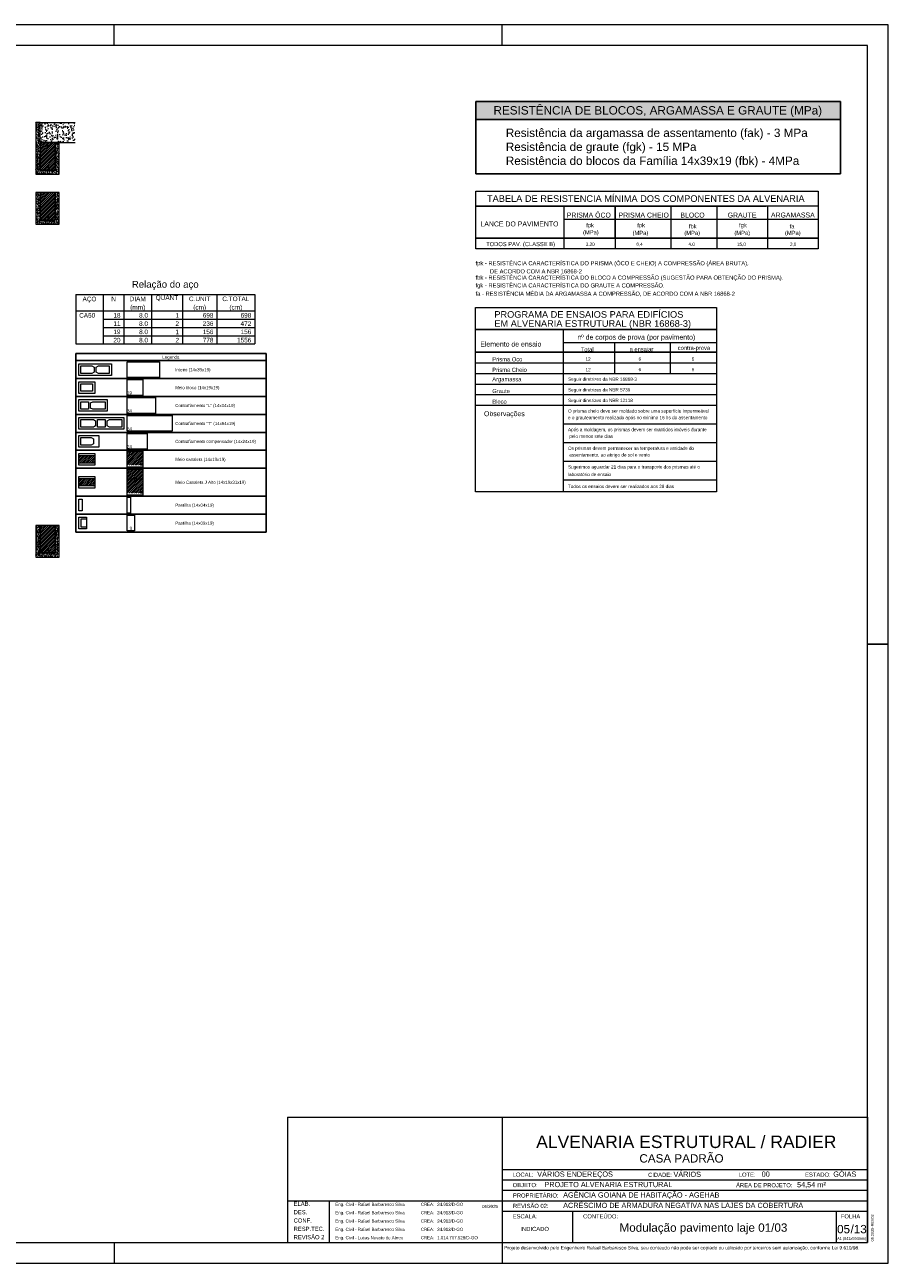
# Model space of a CAD drawing. Header units: millimetres. Extents: x 337 to 624, y -381 to -65.
# Tile 11 of 139: x 380 to 422, y -381 to -322. Entities that reach past the tile are written whole.
import ezdxf
from ezdxf.enums import TextEntityAlignment as Align

# ---------------------------------------------------------------- set-up
doc = ezdxf.new("R2010")
doc.units = ezdxf.units.MM
doc.header["$MEASUREMENT"] = 0
doc.linetypes.add('Dashed', pattern=[0.75, 0.5, -0.25])
doc.linetypes.add('DOT', pattern=[6.35, 0, -6.35])
doc.layers.get('0').update_dxf_attribs({"lineweight": 5})
for name, color, linetype, lineweight in [('Armaduras em corte', 14, 'Continuous', 0), ('DI-Hachuras Tabelas', 251, 'Continuous', 0), ('DI-Tabelas', 7, 'Continuous', 25), ('PA-Graute', 8, 'Continuous', 0), ('PA-Lajes', 7, 'Continuous', 13), ('PE-Contrafiamento compensador', 1, 'Continuous', 5), ('PE-Contrafiamento L', 1, 'Continuous', 13), ('PE-Contrafiamento T', 1, 'Continuous', 5), ('PE-Inteiro', 7, 'Continuous', 5), ('PE-Meio', 1, 'Continuous', 5), ('PE-Meio canaleta', 5, 'Continuous', 5), ('PE-Meio canaleta J alto', 5, 'Continuous', 5), ('PE-Pastilha', 3, 'Continuous', 5), ('PRANCHA 01', 7, 'Continuous', 20), ('Relação do aço', 7, 'Continuous', 0)]:
    doc.layers.add(name, color=color, linetype=linetype, lineweight=lineweight)
doc.layers.add('PDF_Geometry', color=7, linetype='Continuous')
doc.layers.add('PDF_Text', color=7, linetype='Continuous')
doc.styles.add('Arial', font='arial.ttf')
doc.styles.add('PDF Arial', font='arial.ttf')
pattern_1 = [(45, (353.053196, -441.438724), (-0.044194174, 0.044194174), [])]
pattern_2 = [(50, (353.0532, -441.43872), (0.14345204, -0.01255043), [0.015, -0.165]), (355, (353.0532, -441.43872), (-0.02775027, 0.15043843), [0.012, -0.132]), (100.4514, (353.06515, -441.43977), (0.11570188, 0.13788791), [0.01274804, -0.14022842]), (46.1842, (353.0532, -441.39872), (0.2134482, -0.0331038), [0.0225, -0.2475]), (96.6356, (353.07098, -441.40148), (0.18693254, 0.19482357), [0.01912206, -0.2103426]), (351.1842, (353.0532, -441.39872), (0.1869324, 0.1948237), [0.018, -0.198]), (21, (353.0732, -441.40872), (0.11938141, -0.08052378), [0.015, -0.165]), (326, (353.0732, -441.40872), (0.04866307, 0.14503), [0.012, -0.132]), (71.4514, (353.08314, -441.41543), (0.16804453, 0.0645061), [0.01274804, -0.14022842]), (37.5, (353.053196, -441.438724), (0.00243197, 0.06657877), [0, -0.1304, 0, -0.134, 0, -0.1325]), (7.5, (353.053196, -441.438724), (0.052613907, 0.078882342), [0, -0.0764, 0, -0.1274, 0, -0.0505]), (327.5, (353.008596, -441.438724), (0.106764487, -0.004510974), [0, -0.05, 0, -0.156, 0, -0.207]), (317.5, (352.9886, -441.43872), (0.116637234, 0.020021), [0, -0.065, 0, -0.1036, 0, -0.147])]

# ---------------------------------------------------------------- blocks, each defined once
blk = doc.blocks.new('Carimbo_Rafael_2022')
at = {"color": 0}
for p, q in [((524.018, -54.927), (551.818, -54.927)), ((524.018, -60.927), (551.818, -60.927))]:
    blk.add_line(p, q, dxfattribs=at)
for p, q in [((524.018, -54.927), (524.018, -60.927)), ((524.018, -54.927), (524.018, -60.927)), ((534.318, -54.927), (534.318, -60.927)), ((534.318, -54.927), (534.318, -60.927)), ((551.818, -54.927), (551.818, -60.927)), ((534.318, -57.427), (551.818, -57.427)), ((534.318, -57.927), (551.818, -57.927)), ((534.318, -58.427), (551.818, -58.427)), ((524.018, -58.927), (534.318, -58.927)), ((526.018, -58.927), (526.018, -60.927)), ((534.318, -58.927), (551.818, -58.927)), ((534.318, -59.427), (551.818, -59.427)), ((537.692, -59.427), (537.692, -60.927)), ((550.318, -59.427), (550.318, -60.927))]:
    blk.add_line(p, q)
at = {"color": 152, "true_color": 0x0063c7, "style": 'Arial'}
for s, height, p in [('ALVENARIA ESTRUTURAL / RADIER', 0.6, (535.944, -56.402)), ('CASA PADRÃO', 0.4, (540.891, -57.098)), ('VÁRIOS ENDEREÇOS', 0.25, (535.992, -57.777)), ('VÁRIOS', 0.25, (542.524, -57.786)), ('00', 0.25, (546.753, -57.777)), ('GÓIAS', 0.25, (550.185, -57.777)), ('PROJETO ALVENARIA ESTRUTURAL', 0.25, (536.338, -58.277)), ('54,54 m²', 0.25, (548.448, -58.284)), ('AGÊNCIA GOIANA DE HABITAÇÃO - AGEHAB', 0.25, (537.237, -58.777)), ('ACRÉSCIMO DE ARMADURA NEGATIVA NAS LAJES DA COBERTURA', 0.25, (537.237, -59.277)), ('INDICADO', 0.2, (535.187, -60.381)), ('/13', 0.4, (551.013, -60.49))]:
    blk.add_text(s, height=height, dxfattribs=at).set_placement(p)
at = {"style": 'Arial'}
for s, height, p in [('LOCAL:', 0.2, (534.818, -57.777)), ('CIDADE:', 0.2, (541.31, -57.786)), ('LOTE:', 0.2, (545.656, -57.777)), ('ESTADO:', 0.2, (548.833, -57.777)), ('OBJETO:', 0.2, (534.818, -58.277)), ('ÁREA DE PROJETO:', 0.2, (545.526, -58.284)), ('PROPRIETÁRIO:', 0.2, (534.829, -58.777)), ('ELAB.', 0.2, (524.318, -59.177)), ('DES.', 0.2, (524.318, -59.577)), ('Eng. Civil - Rafael Barbaresco Silva', 0.15, (526.318, -59.177)), ('CREA:', 0.15, (530.414, -59.177)), ('24.913/D-GO', 0.15, (531.2, -59.177)), ('05/2025', 0.15, (533.352, -59.277)), ('REVISÃO 02:', 0.2, (534.829, -59.277)), ('CONF.', 0.2, (524.318, -59.977)), ('Eng. Civil - Rafael Barbaresco Silva', 0.15, (526.318, -59.577)), ('Eng. Civil - Rafael Barbaresco Silva', 0.15, (526.318, -59.977)), ('CREA:', 0.15, (530.414, -59.577)), ('CREA:', 0.15, (530.414, -59.977)), ('24.913/D-GO', 0.15, (531.2, -59.577)), ('24.913/D-GO', 0.15, (531.2, -59.977)), ('ESCALA:', 0.2, (534.818, -59.777)), ('CONTEÚDO:', 0.2, (538.192, -59.777)), (' FOLHA', 0.2, (550.468, -59.777)), ('RESP.TEC.', 0.2, (524.318, -60.377)), ('REVISÃO 2', 0.2, (524.318, -60.777)), ('Eng. Civil - Rafael Barbaresco Silva', 0.15, (526.318, -60.377)), ('CREA:', 0.15, (530.414, -60.377)), ('24.913/D-GO', 0.15, (531.2, -60.377)), ('Eng. Civil - Lucas Novato de Abreu', 0.15, (526.318, -60.777)), ('CREA:', 0.15, (530.414, -60.777)), ('1.014.707.528/D-GO', 0.15, (531.2, -60.777))]:
    blk.add_text(s, height=height, dxfattribs=at).set_placement(p)
at = {"layer": 'PDF_Text', "insert": (552.128, -60.879), "char_height": 0.13, "attachment_point": 7, "rotation": 90, "line_spacing_factor": 0.76943, "style": 'PDF Arial'}
blk.add_mtext('05.2025-REV02', dxfattribs=at)
at = {"layer": 'PDF_Text', "insert": (534.414, -61.318), "char_height": 0.165, "attachment_point": 7, "style": 'PDF Arial'}
blk.add_mtext('Projeto desenvolvido pelo Engenheiro Rafael Barbaresco Silva, seu conteudo não pode ser copiado ou utilizado por terceiros sem autorização, conforme Lei 9.610/98.', dxfattribs=at)
at = {"layer": 'PDF_Text', "insert": (550.371, -60.845), "char_height": 0.13, "attachment_point": 7, "line_spacing_factor": 0.76943, "style": 'PDF Arial'}
blk.add_mtext('A1 (841x594mm)', dxfattribs=at)

msp = doc.modelspace()

# ---------------------------------------------------------------- hatches: boundary and pattern name
at = {"layer": 'Armaduras em corte', "linetype": 'Continuous'}
for points in [[(381.2686, -327.5573), (381.2685, -327.5545), (381.2681, -327.5518), (381.2675, -327.549), (381.2667, -327.5464), (381.2656, -327.5438), (381.2643, -327.5413), (381.2628, -327.539), (381.2611, -327.5368), (381.2592, -327.5347), (381.2572, -327.5328), (381.255, -327.5311), (381.2526, -327.5296), (381.2501, -327.5283), (381.2476, -327.5272), (381.2449, -327.5264), (381.2422, -327.5258), (381.2394, -327.5254), (381.2366, -327.5253), (381.2338, -327.5254), (381.2311, -327.5258), (381.2283, -327.5264), (381.2257, -327.5272), (381.2231, -327.5283), (381.2206, -327.5296), (381.2183, -327.5311), (381.2161, -327.5328), (381.214, -327.5347), (381.2121, -327.5368), (381.2104, -327.539), (381.2089, -327.5413), (381.2076, -327.5438), (381.2066, -327.5464), (381.2057, -327.549), (381.2051, -327.5518), (381.2047, -327.5545), (381.2046, -327.5573), (381.2047, -327.5601), (381.2051, -327.5629), (381.2057, -327.5656), (381.2066, -327.5683), (381.2076, -327.5708), (381.2089, -327.5733), (381.2104, -327.5757), (381.2121, -327.5779), (381.214, -327.5799), (381.2161, -327.5818), (381.2183, -327.5835), (381.2206, -327.585), (381.2231, -327.5863), (381.2257, -327.5874), (381.2283, -327.5882), (381.2311, -327.5888), (381.2338, -327.5892), (381.2366, -327.5893), (381.2394, -327.5892), (381.2422, -327.5888), (381.2449, -327.5882), (381.2476, -327.5874), (381.2501, -327.5863), (381.2526, -327.585), (381.255, -327.5835), (381.2572, -327.5818), (381.2592, -327.5799), (381.2611, -327.5779), (381.2628, -327.5757), (381.2643, -327.5733), (381.2656, -327.5708), (381.2667, -327.5683), (381.2675, -327.5656), (381.2681, -327.5629), (381.2685, -327.5601)], [(381.2686, -328.5733), (381.2685, -328.5705), (381.2681, -328.5678), (381.2675, -328.565), (381.2667, -328.5624), (381.2656, -328.5598), (381.2643, -328.5573), (381.2628, -328.555), (381.2611, -328.5528), (381.2592, -328.5507), (381.2572, -328.5488), (381.255, -328.5471), (381.2526, -328.5456), (381.2501, -328.5443), (381.2476, -328.5432), (381.2449, -328.5424), (381.2422, -328.5418), (381.2394, -328.5414), (381.2366, -328.5413), (381.2338, -328.5414), (381.2311, -328.5418), (381.2283, -328.5424), (381.2257, -328.5432), (381.2231, -328.5443), (381.2206, -328.5456), (381.2183, -328.5471), (381.2161, -328.5488), (381.214, -328.5507), (381.2121, -328.5528), (381.2104, -328.555), (381.2089, -328.5573), (381.2076, -328.5598), (381.2066, -328.5624), (381.2057, -328.565), (381.2051, -328.5678), (381.2047, -328.5705), (381.2046, -328.5733), (381.2047, -328.5761), (381.2051, -328.5789), (381.2057, -328.5816), (381.2066, -328.5843), (381.2076, -328.5868), (381.2089, -328.5893), (381.2104, -328.5917), (381.2121, -328.5939), (381.214, -328.5959), (381.2161, -328.5978), (381.2183, -328.5995), (381.2206, -328.601), (381.2231, -328.6023), (381.2257, -328.6034), (381.2283, -328.6042), (381.2311, -328.6048), (381.2338, -328.6052), (381.2366, -328.6053), (381.2394, -328.6052), (381.2422, -328.6048), (381.2449, -328.6042), (381.2476, -328.6034), (381.2501, -328.6023), (381.2526, -328.601), (381.255, -328.5995), (381.2572, -328.5978), (381.2592, -328.5959), (381.2611, -328.5939), (381.2628, -328.5917), (381.2643, -328.5893), (381.2656, -328.5868), (381.2667, -328.5843), (381.2675, -328.5816), (381.2681, -328.5789), (381.2685, -328.5761)], [(381.2686, -330.9733), (381.2685, -330.9705), (381.2681, -330.9678), (381.2675, -330.965), (381.2667, -330.9624), (381.2656, -330.9598), (381.2643, -330.9573), (381.2628, -330.955), (381.2611, -330.9528), (381.2592, -330.9507), (381.2572, -330.9488), (381.255, -330.9471), (381.2526, -330.9456), (381.2501, -330.9443), (381.2476, -330.9432), (381.2449, -330.9424), (381.2422, -330.9418), (381.2394, -330.9414), (381.2366, -330.9413), (381.2338, -330.9414), (381.2311, -330.9418), (381.2283, -330.9424), (381.2257, -330.9432), (381.2231, -330.9443), (381.2206, -330.9456), (381.2183, -330.9471), (381.2161, -330.9488), (381.214, -330.9507), (381.2121, -330.9528), (381.2104, -330.955), (381.2089, -330.9573), (381.2076, -330.9598), (381.2066, -330.9624), (381.2057, -330.965), (381.2051, -330.9678), (381.2047, -330.9705), (381.2046, -330.9733), (381.2047, -330.9761), (381.2051, -330.9789), (381.2057, -330.9816), (381.2066, -330.9843), (381.2076, -330.9868), (381.2089, -330.9893), (381.2104, -330.9917), (381.2121, -330.9939), (381.214, -330.9959), (381.2161, -330.9978), (381.2183, -330.9995), (381.2206, -331.001), (381.2231, -331.0023), (381.2257, -331.0034), (381.2283, -331.0042), (381.2311, -331.0048), (381.2338, -331.0052), (381.2366, -331.0053), (381.2394, -331.0052), (381.2422, -331.0048), (381.2449, -331.0042), (381.2476, -331.0034), (381.2501, -331.0023), (381.2526, -331.001), (381.255, -330.9995), (381.2572, -330.9978), (381.2592, -330.9959), (381.2611, -330.9939), (381.2628, -330.9917), (381.2643, -330.9893), (381.2656, -330.9868), (381.2667, -330.9843), (381.2675, -330.9816), (381.2681, -330.9789), (381.2685, -330.9761)], [(381.2686, -346.9383), (381.2685, -346.9355), (381.2681, -346.9328), (381.2675, -346.93), (381.2667, -346.9274), (381.2656, -346.9248), (381.2643, -346.9223), (381.2628, -346.92), (381.2611, -346.9178), (381.2592, -346.9157), (381.2572, -346.9138), (381.255, -346.9121), (381.2526, -346.9106), (381.2501, -346.9093), (381.2476, -346.9082), (381.2449, -346.9074), (381.2422, -346.9068), (381.2394, -346.9064), (381.2366, -346.9063), (381.2338, -346.9064), (381.2311, -346.9068), (381.2283, -346.9074), (381.2257, -346.9082), (381.2231, -346.9093), (381.2206, -346.9106), (381.2183, -346.9121), (381.2161, -346.9138), (381.214, -346.9157), (381.2121, -346.9178), (381.2104, -346.92), (381.2089, -346.9223), (381.2076, -346.9248), (381.2066, -346.9274), (381.2057, -346.93), (381.2051, -346.9328), (381.2047, -346.9355), (381.2046, -346.9383), (381.2047, -346.9411), (381.2051, -346.9439), (381.2057, -346.9466), (381.2066, -346.9493), (381.2076, -346.9518), (381.2089, -346.9543), (381.2104, -346.9567), (381.2121, -346.9589), (381.214, -346.9609), (381.2161, -346.9628), (381.2183, -346.9645), (381.2206, -346.966), (381.2231, -346.9673), (381.2257, -346.9684), (381.2283, -346.9692), (381.2311, -346.9698), (381.2338, -346.9702), (381.2366, -346.9703), (381.2394, -346.9702), (381.2422, -346.9698), (381.2449, -346.9692), (381.2476, -346.9684), (381.2501, -346.9673), (381.2526, -346.966), (381.255, -346.9645), (381.2572, -346.9628), (381.2592, -346.9609), (381.2611, -346.9589), (381.2628, -346.9567), (381.2643, -346.9543), (381.2656, -346.9518), (381.2667, -346.9493), (381.2675, -346.9466), (381.2681, -346.9439), (381.2685, -346.9411)]]:
    msp.add_hatch(color=14, dxfattribs=at).paths.add_polyline_path(points)
at = {"layer": 'DI-Hachuras Tabelas', "linetype": 'Continuous'}
msp.add_hatch(color=253, dxfattribs=at).paths.add_polyline_path([(401.7644, -325.4372), (419.2468, -325.4372), (419.2468, -326.3051), (401.7644, -326.3051)])
at = {"layer": 'PA-Graute', "linetype": 'Continuous'}
h = msp.add_hatch(dxfattribs=at)
h.set_pattern_fill('ANSI31', color=8, scale=0.5, style=0)
h.set_pattern_definition(pattern_1)
h.paths.add_polyline_path([(380.8766, -328.7253), (381.5966, -328.7253), (381.5966, -327.4053), (380.8766, -327.4053)])
h = msp.add_hatch(dxfattribs=at)
h.set_pattern_fill('ANSI31', color=8, scale=0.5, style=0)
h.set_pattern_definition(pattern_1)
h.paths.add_polyline_path([(380.8766, -331.1253), (381.5966, -331.1253), (381.5966, -329.8053), (380.8766, -329.8053)])
h = msp.add_hatch(dxfattribs=at)
h.set_pattern_fill('ANSI31', color=8, scale=0.5, style=0)
h.set_pattern_definition(pattern_1)
h.paths.add_polyline_path([(382.7366, -342.4163), (383.4966, -342.4163), (383.4966, -342.7763), (382.7366, -342.7763)])
h = msp.add_hatch(dxfattribs=at)
h.set_pattern_fill('ANSI31', color=8, scale=0.5, style=0)
h.set_pattern_definition(pattern_1)
h.paths.add_polyline_path([(385.0466, -342.2163), (385.8066, -342.2163), (385.8066, -342.8763), (385.0466, -342.8763)])
h = msp.add_hatch(dxfattribs=at)
h.set_pattern_fill('ANSI31', color=8, scale=0.5, style=0)
h.set_pattern_definition(pattern_1)
h.paths.add_polyline_path([(385.0466, -343.0763), (385.8066, -343.0763), (385.8066, -344.2163), (385.0466, -344.2163)])
h = msp.add_hatch(dxfattribs=at)
h.set_pattern_fill('ANSI31', color=8, scale=0.5, style=0)
h.set_pattern_definition(pattern_1)
h.paths.add_polyline_path([(382.7366, -343.5163), (383.4966, -343.5163), (383.4966, -343.8763), (382.7366, -343.8763)])
h = msp.add_hatch(dxfattribs=at)
h.set_pattern_fill('ANSI31', color=8, scale=0.5, style=0)
h.set_pattern_definition(pattern_1)
h.paths.add_polyline_path([(380.8766, -347.0903), (381.5966, -347.0903), (381.5966, -345.7703), (380.8766, -345.7703)])
at = {"layer": 'PA-Lajes', "linetype": 'Continuous'}
h = msp.add_hatch(dxfattribs=at)
h.set_pattern_fill('AR-CONC', scale=0.05, style=0)
h.set_pattern_definition([(50, (353.0532, -441.43872), (0.3586301, -0.0313761), [0.0375, -0.4125]), (355, (353.0532, -441.43872), (-0.0693757, 0.3760961), [0.03, -0.33]), (100.4514, (353.08308, -441.44134), (0.2892547, 0.3447198), [0.0318701, -0.3505711]), (46.1842, (353.0532, -441.33872), (0.5336205, -0.0827595), [0.05625, -0.61875]), (96.6356, (353.09766, -441.3456), (0.4673314, 0.487059), [0.0478051, -0.5258565]), (351.1842, (353.0532, -441.3387), (0.467331, 0.4870593), [0.045, -0.495]), (21, (353.1032, -441.36372), (0.2984535, -0.20130945), [0.0375, -0.4125]), (326, (353.1032, -441.36372), (0.1216577, 0.362575), [0.03, -0.33]), (71.4514, (353.12807, -441.3805), (0.4201113, 0.1612652), [0.0318701, -0.3505711]), (37.5, (353.0532, -441.43872), (0.00607993, 0.16644693), [0, -0.326, 0, -0.335, 0, -0.33125]), (7.5, (353.0532, -441.43872), (0.13153477, 0.19720586), [0, -0.191, 0, -0.3185, 0, -0.12625]), (327.5, (352.9417, -441.43872), (0.26691122, -0.01127744), [0, -0.125, 0, -0.39, 0, -0.5175]), (317.5, (352.8917, -441.43872), (0.2915931, 0.0500525), [0, -0.1625, 0, -0.259, 0, -0.3675])])
h.paths.add_polyline_path([(380.8766, -327.4053), (382.5566, -327.4053), (382.5566, -326.4453), (380.8766, -326.4453)])
at = {"layer": 'PE-Meio canaleta', "linetype": 'Continuous'}
h = msp.add_hatch(dxfattribs=at)
h.set_pattern_fill('AR-CONC', color=5, scale=0.02, style=0)
h.set_pattern_definition(pattern_2)
h.paths.add_polyline_path([(380.6766, -331.3253), (381.7966, -331.3253), (381.7966, -329.8053), (381.5966, -329.8053), (381.5966, -331.1253), (380.8766, -331.1253), (380.8766, -329.8053), (380.6766, -329.8053)])
h = msp.add_hatch(dxfattribs=at)
h.set_pattern_fill('AR-CONC', color=5, scale=0.02, style=0)
h.set_pattern_definition(pattern_2)
h.paths.add_polyline_path([(380.6766, -347.2903), (381.7966, -347.2903), (381.7966, -345.7703), (381.5966, -345.7703), (381.5966, -347.0903), (380.8766, -347.0903), (380.8766, -345.7703), (380.6766, -345.7703)])
at = {"layer": 'PE-Meio canaleta J alto', "linetype": 'Continuous'}
h = msp.add_hatch(dxfattribs=at)
h.set_pattern_fill('AR-CONC', color=5, scale=0.02, style=0)
h.set_pattern_definition(pattern_2)
h.paths.add_polyline_path([(380.6766, -328.9253), (381.7966, -328.9253), (381.7966, -327.4053), (381.5966, -327.4053), (381.5966, -328.7253), (380.8766, -328.7253), (380.8766, -326.4453), (380.6766, -326.4453)])

# ---------------------------------------------------------------- linework, layer by layer
at = {"layer": 'Armaduras em corte'}
for centre in [(381.2366, -327.5573), (381.2366, -328.5733), (381.2366, -330.9733), (381.2366, -346.9383)]:
    msp.add_circle(centre, 0.032, dxfattribs=at)
at = {"layer": 'DI-Hachuras Tabelas'}
msp.add_lwpolyline([(401.7644, -325.4372), (419.2468, -325.4372), (419.2468, -326.3051), (401.7644, -326.3051), (401.7644, -325.4372)], dxfattribs=at)
at = {"layer": 'DI-Tabelas'}
for p, q in [((401.7644, -326.3051), (401.7644, -325.4372)), ((401.7644, -325.4372), (419.2468, -325.4372)), ((401.7644, -326.3051), (401.7644, -325.4372)), ((419.2468, -325.4372), (419.2468, -326.3051)), ((419.2468, -325.4372), (419.2468, -326.3051)), ((419.2468, -326.3051), (401.7644, -326.3051)), ((401.7644, -327.1729), (401.7644, -326.3051)), ((419.2468, -326.3051), (419.2468, -328.9087)), ((401.7644, -328.0408), (401.7644, -327.1729)), ((401.7644, -328.9087), (401.7644, -328.0408)), ((401.7644, -328.9087), (401.7644, -328.0408)), ((403.1754, -328.9087), (401.7644, -328.9087)), ((414.8719, -328.9087), (403.1754, -328.9087)), ((419.2468, -328.9087), (414.8719, -328.9087)), ((382.5866, -337.8663), (382.5866, -337.5173)), ((382.5866, -337.5173), (391.7096, -337.5173)), ((391.7096, -337.8663), (382.5866, -337.8663)), ((382.5866, -338.7263), (382.5866, -337.8663)), ((391.7096, -337.5173), (391.7096, -337.8663)), ((391.7096, -337.8663), (391.7096, -338.7263)), ((384.8966, -338.7263), (382.5866, -338.7263)), ((382.5866, -339.5863), (382.5866, -338.7263)), ((387.2066, -338.7263), (384.8966, -338.7263)), ((391.7096, -338.7263), (387.2066, -338.7263)), ((391.7096, -338.7263), (391.7096, -339.5863)), ((384.8966, -339.5863), (382.5866, -339.5863)), ((382.5866, -340.4463), (382.5866, -339.5863)), ((387.2066, -339.5863), (384.8966, -339.5863)), ((391.7096, -339.5863), (387.2066, -339.5863)), ((391.7096, -339.5863), (391.7096, -340.4463)), ((384.8966, -340.4463), (382.5866, -340.4463)), ((382.5866, -341.3063), (382.5866, -340.4463)), ((387.2066, -340.4463), (384.8966, -340.4463)), ((391.7096, -340.4463), (387.2066, -340.4463)), ((391.7096, -340.4463), (391.7096, -341.3063)), ((384.8966, -341.3063), (382.5866, -341.3063)), ((382.5866, -342.1663), (382.5866, -341.3063)), ((387.2066, -341.3063), (384.8966, -341.3063)), ((391.7096, -341.3063), (387.2066, -341.3063)), ((391.7096, -341.3063), (391.7096, -342.1663)), ((384.8966, -342.1663), (382.5866, -342.1663)), ((382.5866, -343.0263), (382.5866, -342.1663)), ((387.2066, -342.1663), (384.8966, -342.1663)), ((391.7096, -342.1663), (387.2066, -342.1663)), ((391.7096, -342.1663), (391.7096, -343.0263)), ((384.8966, -343.0263), (382.5866, -343.0263)), ((382.5866, -344.3663), (382.5866, -343.0263)), ((387.2066, -343.0263), (384.8966, -343.0263)), ((391.7096, -343.0263), (387.2066, -343.0263)), ((391.7096, -343.0263), (391.7096, -344.3663)), ((384.8966, -344.3663), (382.5866, -344.3663)), ((382.5866, -345.2263), (382.5866, -344.3663)), ((387.2066, -344.3663), (384.8966, -344.3663)), ((391.7096, -344.3663), (387.2066, -344.3663)), ((391.7096, -344.3663), (391.7096, -345.2263)), ((384.8966, -345.2263), (382.5866, -345.2263)), ((382.5866, -346.0863), (382.5866, -345.2263)), ((387.2066, -345.2263), (384.8966, -345.2263)), ((391.7096, -345.2263), (387.2066, -345.2263)), ((391.7096, -345.2263), (391.7096, -346.0863)), ((384.8966, -346.0863), (382.5866, -346.0863)), ((387.2066, -346.0863), (384.8966, -346.0863)), ((391.7096, -346.0863), (387.2066, -346.0863))]:
    msp.add_line(p, q, dxfattribs=at)
at = {"layer": 'PA-Lajes'}
for p, q in [((380.8766, -326.4453), (382.5566, -326.4453)), ((381.7966, -327.4053), (382.5566, -327.4053))]:
    msp.add_line(p, q, dxfattribs=at)
at = {"layer": 'PA-Lajes', "linetype": 'Dashed'}
msp.add_line((380.8766, -327.4053), (381.7966, -327.4053), dxfattribs=at)
at = {"layer": 'PDF_Geometry', "color": 7, "lineweight": 20}
for points in [[(418.1697, -332.4967), (401.7628, -332.4967), (401.7628, -329.745), (418.1697, -329.745)], [(418.1697, -331.9878), (401.7628, -331.9878)], [(413.3079, -344.1583), (401.7528, -344.1583), (401.7528, -335.3249), (413.3079, -335.3249)]]:
    msp.add_lwpolyline(points, close=True, dxfattribs=at)
for points in [[(418.1697, -330.4576), (401.7628, -330.4576), (415.6819, -330.4576)], [(401.7628, -330.4576), (409.0153, -330.4576)], [(405.9851, -330.4576), (405.9851, -332.4967)], [(408.4394, -332.0313), (408.4394, -330.4576), (408.4394, -332.4967)], [(411.1114, -330.4576), (411.1114, -332.4967)], [(413.3213, -330.4576), (413.3213, -332.4967)], [(415.7455, -330.4576), (415.7455, -332.4967)], [(405.9851, -331.0837), (418.1697, -331.0837)], [(415.6819, -331.9878), (401.7628, -331.9878), (415.6819, -331.9878)], [(409.0153, -331.9878), (401.7628, -331.9878), (418.1697, -331.9878)], [(413.3079, -336.3767), (401.7528, -336.3767), (413.3079, -336.3767)], [(401.7528, -336.3767), (409.0019, -336.3767)], [(405.9717, -344.1583), (405.9717, -336.3767)], [(405.9717, -337.0029), (413.3079, -337.0029)], [(408.4294, -338.4795), (408.4294, -337.0029)], [(411.1013, -338.4795), (411.1013, -337.0029)], [(413.3079, -337.465), (401.7528, -337.465), (413.3079, -337.465)], [(401.7528, -337.9739), (413.3079, -337.9739)], [(401.7528, -338.4795), (413.3079, -338.4795)], [(401.7528, -338.9885), (413.3079, -338.9885)], [(401.7528, -339.4974), (413.3079, -339.4974)], [(401.7528, -340.0063), (413.3079, -340.0063)], [(405.9717, -340.9004), (413.3079, -340.9004)], [(405.9717, -341.7944), (413.3079, -341.7944)], [(405.9717, -342.6884), (413.3079, -342.6884)], [(405.9717, -343.5824), (413.3079, -343.5824)]]:
    msp.add_lwpolyline(points, dxfattribs=at)
at = {"layer": 'PE-Contrafiamento compensador', "linetype": 'Continuous'}
for p, q in [((382.7366, -341.4563), (383.6966, -341.4563)), ((382.7366, -342.0163), (382.7366, -341.4563)), ((383.6966, -341.4563), (383.6966, -342.0163)), ((385.0466, -341.3563), (386.0066, -341.3563)), ((385.0466, -342.1163), (385.0466, -341.3563)), ((386.0066, -341.3563), (386.0066, -342.1163)), ((383.6966, -342.0163), (382.7366, -342.0163)), ((386.0066, -342.1163), (385.0466, -342.1163))]:
    msp.add_line(p, q, dxfattribs=at)
at = {"layer": 'PE-Contrafiamento compensador', "linetype": 'Continuous', "lineweight": 5}
for p, q in [((382.8366, -341.5563), (383.3326, -341.5563)), ((382.8366, -341.9163), (382.8366, -341.5563)), ((383.3326, -341.9163), (382.8366, -341.9163)), ((383.3326, -341.5563), (383.4366, -341.6123)), ((383.4366, -341.8603), (383.3326, -341.9163)), ((383.4366, -341.6123), (383.4366, -341.8603))]:
    msp.add_line(p, q, dxfattribs=at)
at = {"layer": 'PE-Contrafiamento L', "linetype": 'Continuous'}
for p, q in [((382.7366, -339.7363), (384.0966, -339.7363)), ((382.7366, -340.2963), (382.7366, -339.7363)), ((384.0966, -339.7363), (384.0966, -340.2963)), ((385.0466, -339.6363), (386.4066, -339.6363)), ((385.0466, -340.3963), (385.0466, -339.6363)), ((386.4066, -339.6363), (386.4066, -340.3963)), ((384.0966, -340.2963), (382.7366, -340.2963)), ((386.4066, -340.3963), (385.0466, -340.3963))]:
    msp.add_line(p, q, dxfattribs=at)
at = {"layer": 'PE-Contrafiamento L', "linetype": 'Continuous', "lineweight": 5}
for p, q in [((382.8366, -339.8363), (383.1966, -339.8363)), ((382.8366, -340.1963), (382.8366, -339.8363)), ((383.1966, -340.1963), (382.8366, -340.1963)), ((383.1966, -339.8363), (383.1966, -340.1963)), ((383.2966, -339.8923), (383.4006, -339.8363)), ((383.2966, -340.1403), (383.2966, -339.8923)), ((383.4006, -340.1963), (383.2966, -340.1403)), ((383.4006, -339.8363), (383.9966, -339.8363)), ((383.9966, -340.1963), (383.4006, -340.1963)), ((383.9966, -339.8363), (383.9966, -340.1963))]:
    msp.add_line(p, q, dxfattribs=at)
at = {"layer": 'PE-Contrafiamento T', "linetype": 'Continuous'}
for p, q in [((382.7366, -340.5963), (384.8966, -340.5963)), ((382.7366, -341.1563), (382.7366, -340.5963)), ((384.8966, -340.5963), (384.8966, -341.1563)), ((385.0466, -340.4963), (387.2066, -340.4963)), ((385.0466, -341.2563), (385.0466, -340.4963)), ((387.2066, -340.4963), (387.2066, -341.2563)), ((384.8966, -341.1563), (382.7366, -341.1563)), ((387.2066, -341.2563), (385.0466, -341.2563))]:
    msp.add_line(p, q, dxfattribs=at)
at = {"layer": 'PE-Contrafiamento T', "linetype": 'Continuous', "lineweight": 5}
for p, q in [((382.8366, -340.6963), (383.4326, -340.6963)), ((382.8366, -341.0563), (382.8366, -340.6963)), ((383.4326, -340.6963), (383.5366, -340.7523)), ((383.5366, -340.7523), (383.5366, -341.0003)), ((383.6366, -340.6963), (383.9966, -340.6963)), ((383.6366, -341.0563), (383.6366, -340.6963)), ((383.9966, -340.6963), (383.9966, -341.0563)), ((384.0966, -340.7523), (384.2006, -340.6963)), ((384.0966, -341.0003), (384.0966, -340.7523)), ((384.2006, -340.6963), (384.7966, -340.6963)), ((384.7966, -340.6963), (384.7966, -341.0563)), ((383.4326, -341.0563), (382.8366, -341.0563)), ((383.5366, -341.0003), (383.4326, -341.0563)), ((383.9966, -341.0563), (383.6366, -341.0563)), ((384.2006, -341.0563), (384.0966, -341.0003)), ((384.7966, -341.0563), (384.2006, -341.0563))]:
    msp.add_line(p, q, dxfattribs=at)
at = {"layer": 'PE-Inteiro', "linetype": 'Continuous'}
for p, q in [((385.0466, -337.9163), (386.6066, -337.9163)), ((385.0466, -338.6763), (385.0466, -337.9163)), ((386.6066, -337.9163), (386.6066, -338.6763)), ((382.7366, -338.0163), (384.2966, -338.0163)), ((382.7366, -338.5763), (382.7366, -338.0163)), ((384.2966, -338.5763), (382.7366, -338.5763)), ((384.2966, -338.0163), (384.2966, -338.5763)), ((386.6066, -338.6763), (385.0466, -338.6763))]:
    msp.add_line(p, q, dxfattribs=at)
at = {"layer": 'PE-Inteiro', "linetype": 'Continuous', "lineweight": 5}
for p, q in [((382.8366, -338.1163), (383.3626, -338.1163)), ((382.8366, -338.4763), (382.8366, -338.1163)), ((383.3626, -338.4763), (382.8366, -338.4763)), ((383.3626, -338.1163), (383.4666, -338.1723)), ((383.4666, -338.4203), (383.3626, -338.4763)), ((383.4666, -338.1723), (383.4666, -338.4203)), ((383.5666, -338.1723), (383.6706, -338.1163)), ((383.5666, -338.4203), (383.5666, -338.1723)), ((383.6706, -338.4763), (383.5666, -338.4203)), ((383.6706, -338.1163), (384.1966, -338.1163)), ((384.1966, -338.4763), (383.6706, -338.4763)), ((384.1966, -338.1163), (384.1966, -338.4763))]:
    msp.add_line(p, q, dxfattribs=at)
at = {"layer": 'PE-Meio', "linetype": 'Continuous'}
for p, q in [((382.7366, -338.8763), (383.4966, -338.8763)), ((382.7366, -339.4363), (382.7366, -338.8763)), ((383.4966, -338.8763), (383.4966, -339.4363)), ((385.0466, -338.7763), (385.8066, -338.7763)), ((385.0466, -339.5363), (385.0466, -338.7763)), ((385.8066, -338.7763), (385.8066, -339.5363)), ((383.4966, -339.4363), (382.7366, -339.4363)), ((385.8066, -339.5363), (385.0466, -339.5363))]:
    msp.add_line(p, q, dxfattribs=at)
at = {"layer": 'PE-Meio', "linetype": 'Continuous', "lineweight": 5}
for p, q in [((382.8366, -338.9763), (383.3966, -338.9763)), ((382.8366, -339.3363), (382.8366, -338.9763)), ((383.3966, -338.9763), (383.3966, -339.3363)), ((383.3966, -339.3363), (382.8366, -339.3363))]:
    msp.add_line(p, q, dxfattribs=at)
at = {"layer": 'PE-Meio canaleta', "linetype": 'Continuous'}
for p, q in [((380.8766, -329.8053), (380.6766, -329.8053)), ((380.6766, -329.8053), (380.6766, -331.3253)), ((380.8766, -331.1253), (380.8766, -329.8053)), ((381.7966, -329.8053), (381.5966, -329.8053)), ((381.5966, -329.8053), (381.5966, -331.1253)), ((381.7966, -331.3253), (381.7966, -329.8053)), ((380.6766, -331.3253), (381.7966, -331.3253)), ((381.5966, -331.1253), (380.8766, -331.1253)), ((382.7366, -342.3163), (383.4966, -342.3163)), ((382.7366, -342.8763), (382.7366, -342.3163)), ((383.4966, -342.3163), (383.4966, -342.8763)), ((385.0466, -342.2163), (385.8066, -342.2163)), ((385.0466, -342.9763), (385.0466, -342.2163)), ((385.8066, -342.2163), (385.8066, -342.9763)), ((383.4966, -342.8763), (382.7366, -342.8763)), ((385.8066, -342.9763), (385.0466, -342.9763)), ((380.8766, -345.7703), (380.6766, -345.7703)), ((380.6766, -345.7703), (380.6766, -347.2903)), ((380.8766, -347.0903), (380.8766, -345.7703)), ((381.7966, -345.7703), (381.5966, -345.7703)), ((381.5966, -345.7703), (381.5966, -347.0903)), ((381.7966, -347.2903), (381.7966, -345.7703)), ((380.6766, -347.2903), (381.7966, -347.2903)), ((381.5966, -347.0903), (380.8766, -347.0903))]:
    msp.add_line(p, q, dxfattribs=at)
at = {"layer": 'PE-Meio canaleta', "linetype": 'Continuous', "lineweight": 5}
for p, q in [((381.5966, -329.8053), (380.8766, -329.8053)), ((380.8766, -329.8053), (380.8766, -331.1253)), ((381.5966, -331.1253), (381.5966, -329.8053)), ((380.8766, -331.1253), (381.5966, -331.1253)), ((382.7366, -342.4163), (383.4966, -342.4163)), ((382.7366, -342.7763), (382.7366, -342.4163)), ((383.4966, -342.4163), (383.4966, -342.7763)), ((383.4966, -342.7763), (382.7366, -342.7763)), ((381.5966, -345.7703), (380.8766, -345.7703)), ((380.8766, -345.7703), (380.8766, -347.0903)), ((381.5966, -347.0903), (381.5966, -345.7703)), ((380.8766, -347.0903), (381.5966, -347.0903))]:
    msp.add_line(p, q, dxfattribs=at)
at = {"layer": 'PE-Meio canaleta', "color": 5, "linetype": 'DOT', "lineweight": 5}
for p, q in [((385.0466, -342.2163), (385.8066, -342.2163)), ((385.0466, -342.8763), (385.0466, -342.2163)), ((385.8066, -342.2163), (385.8066, -342.8763)), ((385.8066, -342.8763), (385.0466, -342.8763))]:
    msp.add_line(p, q, dxfattribs=at)
at = {"layer": 'PE-Meio canaleta'}
for points in [[(380.6766, -331.3253), (381.7966, -331.3253), (381.7966, -329.8053), (381.5966, -329.8053), (381.5966, -331.1253), (380.8766, -331.1253), (380.8766, -329.8053), (380.6766, -329.8053)], [(380.6766, -347.2903), (381.7966, -347.2903), (381.7966, -345.7703), (381.5966, -345.7703), (381.5966, -347.0903), (380.8766, -347.0903), (380.8766, -345.7703), (380.6766, -345.7703)]]:
    msp.add_lwpolyline(points, close=True, dxfattribs=at)
at = {"layer": 'PE-Meio canaleta J alto', "linetype": 'Continuous'}
for p, q in [((380.8766, -326.4453), (380.6766, -326.4453)), ((380.6766, -326.4453), (380.6766, -328.9253)), ((380.8766, -328.7253), (380.8766, -326.4453)), ((381.7966, -327.4053), (381.5966, -327.4053)), ((381.5966, -327.4053), (381.5966, -328.7253)), ((381.7966, -328.9253), (381.7966, -327.4053)), ((380.6766, -328.9253), (381.7966, -328.9253)), ((381.5966, -328.7253), (380.8766, -328.7253)), ((385.0466, -343.0763), (385.8066, -343.0763)), ((385.0466, -344.3163), (385.0466, -343.0763)), ((385.8066, -343.0763), (385.8066, -344.3163)), ((382.7366, -343.4163), (383.4966, -343.4163)), ((382.7366, -343.9763), (382.7366, -343.4163)), ((383.4966, -343.4163), (383.4966, -343.9763)), ((383.4966, -343.9763), (382.7366, -343.9763)), ((385.8066, -344.3163), (385.0466, -344.3163))]:
    msp.add_line(p, q, dxfattribs=at)
at = {"layer": 'PE-Meio canaleta J alto', "linetype": 'Continuous', "lineweight": 5}
for p, q in [((381.5966, -327.4053), (380.8766, -327.4053)), ((380.8766, -327.4053), (380.8766, -328.7253)), ((381.5966, -328.7253), (381.5966, -327.4053)), ((380.8766, -328.7253), (381.5966, -328.7253)), ((382.7366, -343.5163), (383.4966, -343.5163)), ((382.7366, -343.8763), (382.7366, -343.5163)), ((383.4966, -343.8763), (382.7366, -343.8763)), ((383.4966, -343.5163), (383.4966, -343.8763)), ((385.8066, -343.5563), (385.0466, -343.5563))]:
    msp.add_line(p, q, dxfattribs=at)
at = {"layer": 'PE-Meio canaleta J alto', "color": 5, "linetype": 'DOT', "lineweight": 5}
for p, q in [((385.0466, -343.0763), (385.8066, -343.0763)), ((385.0466, -344.2163), (385.0466, -343.0763)), ((385.8066, -343.0763), (385.8066, -344.2163)), ((385.8066, -344.2163), (385.0466, -344.2163))]:
    msp.add_line(p, q, dxfattribs=at)
at = {"layer": 'PE-Meio canaleta J alto'}
msp.add_lwpolyline([(380.6766, -328.9253), (381.7966, -328.9253), (381.7966, -327.4053), (381.5966, -327.4053), (381.5966, -328.7253), (380.8766, -328.7253), (380.8766, -326.4453), (380.6766, -326.4453)], close=True, dxfattribs=at)
at = {"layer": 'PE-Pastilha', "linetype": 'Continuous'}
for p, q in [((382.7366, -344.5163), (382.8966, -344.5163)), ((382.7366, -345.0763), (382.7366, -344.5163)), ((382.8966, -344.5163), (382.8966, -345.0763)), ((385.0466, -344.4163), (385.2066, -344.4163)), ((385.0466, -345.1763), (385.0466, -344.4163)), ((385.2066, -344.4163), (385.2066, -345.1763)), ((382.8966, -345.0763), (382.7366, -345.0763)), ((382.7366, -345.3763), (383.0966, -345.3763)), ((382.7366, -345.9363), (382.7366, -345.3763)), ((383.0966, -345.3763), (383.0966, -345.9363)), ((385.2066, -345.1763), (385.0466, -345.1763)), ((385.0466, -345.2763), (385.4066, -345.2763)), ((385.0466, -346.0363), (385.0466, -345.2763)), ((385.4066, -345.2763), (385.4066, -346.0363)), ((383.0966, -345.9363), (382.7366, -345.9363)), ((385.4066, -346.0363), (385.0466, -346.0363))]:
    msp.add_line(p, q, dxfattribs=at)
at = {"layer": 'PE-Pastilha', "linetype": 'Continuous', "lineweight": 5}
for p, q in [((383.0966, -345.4763), (382.8366, -345.4763)), ((382.8366, -345.4763), (382.8366, -345.8363)), ((382.8366, -345.8363), (383.0966, -345.8363))]:
    msp.add_line(p, q, dxfattribs=at)
at = {"layer": 'PRANCHA 01'}
msp.add_line((420.5312, -351.4573), (421.5312, -351.4573), dxfattribs=at)
msp.add_line((420.5312, -351.4573), (421.5312, -351.4573), dxfattribs=at)
for points in [[(337.4312, -381.1573), (421.5312, -381.1573), (421.5312, -321.7573), (337.4312, -321.7573), (337.4312, -381.1573)], [(384.4312, -322.7573), (384.4312, -321.7573)], [(403.0312, -322.7573), (403.0312, -321.7573)], [(421.5312, -351.4573), (420.5312, -351.4573)], [(421.5312, -351.4573), (420.5312, -351.4573)], [(384.4312, -380.1573), (384.4312, -381.1573)], [(403.0312, -380.1573), (403.0312, -381.1573)], [(403.0312, -380.1573), (403.0312, -381.1573)]]:
    msp.add_lwpolyline(points, dxfattribs=at)
msp.add_lwpolyline([(339.9312, -380.1573), (420.5312, -380.1573), (420.5312, -322.7573), (339.9312, -322.7573)], close=True, dxfattribs=at)
at = {"layer": 'Relação do aço'}
for p, q in [((382.5866, -334.6913), (391.1666, -334.6913)), ((382.5866, -334.6913), (382.5866, -335.4833)), ((383.9066, -334.6913), (383.9066, -335.4833)), ((384.8966, -334.6913), (384.8966, -335.4833)), ((386.2166, -334.6913), (386.2166, -335.4833)), ((387.7016, -334.6913), (387.7016, -335.4833)), ((389.3516, -334.6913), (389.3516, -335.4833)), ((391.1666, -334.6913), (391.1666, -335.4833)), ((382.5866, -335.4833), (391.1666, -335.4833)), ((382.5866, -335.4833), (391.1666, -335.4833)), ((382.5866, -335.4833), (382.5866, -337.0673)), ((383.9066, -335.4833), (383.9066, -337.0673)), ((384.8966, -335.4833), (384.8966, -337.0673)), ((386.2166, -335.4833), (386.2166, -337.0673)), ((387.7016, -335.4833), (387.7016, -337.0673)), ((389.3516, -335.4833), (389.3516, -337.0673)), ((391.1666, -335.4833), (391.1666, -337.0673)), ((383.9066, -335.8793), (391.1666, -335.8793)), ((383.9066, -336.2753), (391.1666, -336.2753)), ((383.9066, -336.6713), (391.1666, -336.6713)), ((382.5866, -337.0673), (391.1666, -337.0673))]:
    msp.add_line(p, q, dxfattribs=at)

# ---------------------------------------------------------------- block references
msp.add_blockref('Carimbo_Rafael_2022', (-131.2867, -319.2307))

# ---------------------------------------------------------------- texts
at = {"color": 152, "true_color": 0x0063c7, "style": 'Arial'}
msp.add_text('Modulação pavimento laje 01/03', height=0.4, dxfattribs=at).set_placement((412.6749, -379.6476), align=Align.CENTER)
msp.add_text('05', height=0.4, dxfattribs=at).set_placement((419.0811, -379.7213))
at = {"layer": 'DI-Tabelas', "line_spacing_factor": 0.6, "style": 'Arial'}
for s, insert, char_height, width, attachment_point in [('RESISTÊNCIA DE BLOCOS, ARGAMASSA E GRAUTE (MPa)', (410.4848, -326.1831), 0.401801, 16.728339, 8), ('Legenda', (387.1481, -337.8163), 0.15, 1.631021, 8), ('Inteiro (14x39x19)', (387.3566, -338.4208), 0.15, 3.377058, 7), ('Meio bloco (14x19x19)', (387.3566, -339.2808), 0.15, 4.239101, 7), ('Contrafiamento "L" (14x34x19)', (387.3566, -340.1408), 0.15, 5.724466, 7), ('Contrafiamento "T" (14x54x19)', (387.3566, -341.0008), 0.15, 5.747561, 7), ('Contrafiamento compensador (14x24x19)', (387.3566, -341.8608), 0.15, 7.732774, 7), ('Meio canaleta (14x19x19)', (387.3566, -342.7208), 0.15, 4.821494, 7), ('Meio Canaleta J Alto (14x19x31x19)', (387.3566, -343.8208), 0.15, 6.754802, 7), ('Pastilha (14x04x19)', (387.3566, -344.9208), 0.15, 3.703582, 7), ('Pastilha (14x09x19)', (387.3566, -345.7808), 0.15, 3.703582, 7)]:
    msp.add_mtext(s, dxfattribs=dict(at, insert=insert, char_height=char_height, width=width, attachment_point=attachment_point))
at = {"layer": 'DI-Tabelas', "insert": (403.2001, -328.6009), "char_height": 0.401801, "width": 14.600816, "attachment_point": 7, "style": 'Arial'}
msp.add_mtext('Resistência da argamassa de assentamento (fak) - 3 MPa\\PResistência de graute (fgk) - 15 MPa\\PResistência do blocos da Família 14x39x19 (fbk) - 4MPa', dxfattribs=at)
at = {"layer": 'PDF_Text', "attachment_point": 7, "style": 'PDF Arial'}
for s, insert, char_height in [('TABELA DE RESISTENCIA MÍNIMA DOS COMPONENTES DA ALVENARIA ', (402.2982, -330.2562), 0.316367), ('PRISMA ÔCO    PRISMA CHEIO      BLOCO            GRAUTE', (406.119, -331.0069), 0.237274), ('ARGAMASSA', (415.9095, -331.0036), 0.23727), ('LANCE DO PAVIMENTO', (401.9871, -331.4322), 0.237274), ('fpk', (407.0565, -331.5281), 0.19773), ('fpk', (409.5042, -331.5281), 0.19773), ('fbk', (411.9786, -331.5281), 0.19773), ('fgk', (414.3827, -331.5281), 0.19773), ('fa', (416.8069, -331.5281), 0.19773), ('(MPa)', (406.9025, -331.873), 0.19773), ('(MPa)', (409.2798, -331.8964), 0.19773), ('(MPa)', (411.7576, -331.8964), 0.19773), ('(MPa)', (414.1584, -331.8964), 0.19773), ('(MPa)', (416.5826, -331.8964), 0.19773), ('TODOS PAV. (CLASSE B)', (402.2586, -332.4355), 0.19773), ('3,20', (407.0331, -332.3908), 0.15818), ('6,4', (409.4573, -332.3908), 0.15818), ('4,0', (411.9552, -332.3908), 0.15818), ('15,0', (414.2789, -332.3908), 0.15818), ('3,0', (416.8203, -332.3908), 0.15818), ('fpk - RESISTÊNCIA CARACTERÍSTICA DO PRISMA (ÔCO E CHEIO) A COMPRESSÃO (ÁREA BRUTA),', (401.7528, -333.353), 0.19773), ('fbk - RESISTÊNCIA CARACTERÍSTICA DO BLOCO A COMPRESSÃO (SUGESTÃO PARA OBTENÇÃO DO PRISMA).', (401.7528, -334.0427), 0.19773), ('DE ACORDO COM A NBR 16868-2', (402.4439, -333.6845), 0.19773), ('fgk - RESISTÊNCIA CARACTERÍSTICA DO GRAUTE A COMPRESSÃO.', (401.7528, -334.4177), 0.19773), ('fa - RESISTÊNCIA MÉDIA DA ARGAMASSA A COMPRESSÃO, DE ACORDO COM A NBR 16868-2 ', (401.7528, -334.7928), 0.19773), ('PROGRAMA DE ENSAIOS PARA EDIFÍCIOS', (402.6502, -335.8134), 0.316367), ('EM ALVENARIA ESTRUTURAL (NBR 16868-3)', (402.6502, -336.3391), 0.316367), ('nº de corpos de prova (por pavimento)', (406.6325, -336.9295), 0.237274), ('Elemento de ensaio', (401.9771, -337.194), 0.237274), ('Total', (406.7954, -337.4306), 0.19773), ('a ensaiar', (409.1359, -337.4205), 0.19773), ('contra-prova', (411.4429, -337.4138), 0.19773), ('Prisma Oco', (402.5531, -337.9027), 0.19773), ('12', (407.0231, -337.868), 0.15818), ('6', (409.5645, -337.868), 0.1582), ('6', (412.1092, -337.868), 0.1582), ('Prisma Cheio', (402.5531, -338.4083), 0.19773), ('12', (407.0231, -338.3736), 0.15818), ('6', (409.5645, -338.3736), 0.1582), ('6', (412.1093, -338.3736), 0.1582), ('Argamassa', (402.5531, -338.9172), 0.19773), ('Graute', (402.5531, -339.4262), 0.19773), ('Seguir diretrizes da NBR 16868-3 ', (406.1827, -338.8826), 0.158182), ('Seguir diretrizes da NBR 5739', (406.1827, -339.3915), 0.158182), ('Bloco', (402.5531, -339.9351), 0.19773), ('Seguir diretrizes da NBR 12118', (406.1827, -339.9005), 0.158182), ('Observações', (402.158, -340.6026), 0.237274), ('O prisma cheio deve ser moldado sobre uma superfície impermeável', (406.1827, -340.4061), 0.158182), ('e o grauteamento realizado após no mínimo 16 hs do assentamento', (406.1827, -340.7242), 0.158182), ('Após a moldagem, os prismas devem ser mantidos imóveis durante', (406.1827, -341.3001), 0.158182), ('pelo menos sete dias', (406.2441, -341.6182), 0.158182), ('Os prismas devem permanecer na temperatura e umidade do', (406.1827, -342.1941), 0.158182), ('assentamento, ao abrigo do sol e vento', (406.2441, -342.5122), 0.158182), ('Sugerimos aguardar 21 dias para o transporte dos prismas até o', (406.1827, -343.0881), 0.158182), ('laboratório de ensaio', (406.1827, -343.4062), 0.158182), ('Todos os ensaios devem ser realizados aos 28 dias', (406.1827, -343.9821), 0.158182)]:
    msp.add_mtext(s, dxfattribs=dict(at, insert=insert, char_height=char_height))
at = {"layer": 'PE-Contrafiamento compensador', "insert": (385.047, -342.0668), "char_height": 0.15, "width": 0.466006, "attachment_point": 7, "line_spacing_factor": 0.6, "style": 'Arial'}
msp.add_mtext('24', dxfattribs=at)
at = {"layer": 'PE-Contrafiamento L', "insert": (385.047, -340.3468), "char_height": 0.15, "width": 0.466006, "attachment_point": 7, "line_spacing_factor": 0.6, "style": 'Arial'}
msp.add_mtext('34', dxfattribs=at)
at = {"layer": 'PE-Contrafiamento T', "insert": (385.047, -341.2068), "char_height": 0.15, "width": 0.466006, "attachment_point": 7, "line_spacing_factor": 0.6, "style": 'Arial'}
msp.add_mtext('54', dxfattribs=at)
at = {"layer": 'PE-Meio', "insert": (385.047, -339.4868), "char_height": 0.15, "width": 0.466006, "attachment_point": 7, "line_spacing_factor": 0.6, "style": 'Arial'}
msp.add_mtext('19', dxfattribs=at)
at = {"layer": 'PE-Meio canaleta', "insert": (385.4266, -342.8268), "char_height": 0.15, "width": 0.302744, "attachment_point": 8, "line_spacing_factor": 0.6, "style": 'Arial'}
msp.add_mtext('C', dxfattribs=at)
at = {"layer": 'PE-Meio canaleta J alto', "insert": (385.4266, -344.1668), "char_height": 0.15, "width": 0.20968, "attachment_point": 8, "line_spacing_factor": 0.6, "style": 'Arial'}
msp.add_mtext('J', dxfattribs=at)
at = {"layer": 'PE-Pastilha', "insert": (385.2266, -345.9868), "char_height": 0.15, "width": 0.233003, "attachment_point": 8, "line_spacing_factor": 0.6, "style": 'Arial'}
msp.add_mtext('9', dxfattribs=at)
at = {"layer": 'Relação do aço', "line_spacing_factor": 0.9, "style": 'Arial'}
for s, insert, char_height, width, attachment_point in [('Relação do aço', (386.8766, -334.4713), 0.33, 6.406326, 8), ('AÇO', (383.2466, -335.0873), 0.22, 1.332409, 8), ('N', (384.4016, -335.0147), 0.22, 0.444024, 8), ('DIAM', (385.5566, -335.0147), 0.22, 1.536982, 8), ('QUANT', (386.9591, -335.0147), 0.22, 2.152043, 8), ('C.UNIT', (388.5266, -335.0147), 0.22, 2.049085, 8), ('C.TOTAL', (390.2591, -335.0147), 0.22, 2.596067, 8), ('CA50', (382.7516, -335.8067), 0.22, 1.537652, 7), ('18', (384.7316, -335.8067), 0.22, 0.683476, 9), ('(mm)', (385.5566, -335.4833), 0.22, 1.433354, 8), ('8.0', (386.0516, -335.8067), 0.22, 0.854177, 9), ('1', (387.5366, -335.8067), 0.22, 0.341738, 9), ('(cm)', (388.5266, -335.4833), 0.22, 1.22878, 8), ('698', (389.1866, -335.8067), 0.22, 1.025213, 9), ('(cm)', (390.2591, -335.4833), 0.22, 1.22878, 8), ('698', (391.0016, -335.8067), 0.22, 1.025213, 9), ('11', (384.7316, -336.2027), 0.22, 0.683476, 9), ('8.0', (386.0516, -336.2027), 0.22, 0.854177, 9), ('2', (387.5366, -336.2027), 0.22, 0.341738, 9), ('236', (389.1866, -336.2027), 0.22, 1.025213, 9), ('472', (391.0016, -336.2027), 0.22, 1.025213, 9), ('20', (384.7316, -336.9947), 0.22, 0.683476, 9), ('19', (384.7316, -336.5987), 0.22, 0.683476, 9), ('8.0', (386.0516, -336.5987), 0.22, 0.854177, 9), ('8.0', (386.0516, -336.9947), 0.22, 0.854177, 9), ('2', (387.5366, -336.9947), 0.22, 0.341738, 9), ('1', (387.5366, -336.5987), 0.22, 0.341738, 9), ('778', (389.1866, -336.9947), 0.22, 1.025213, 9), ('156', (389.1866, -336.5987), 0.22, 1.025213, 9), ('1556', (391.0016, -336.9947), 0.22, 1.366951, 9), ('156', (391.0016, -336.5987), 0.22, 1.025213, 9)]:
    msp.add_mtext(s, dxfattribs=dict(at, insert=insert, char_height=char_height, width=width, attachment_point=attachment_point))

doc.saveas('drawing.dxf')
